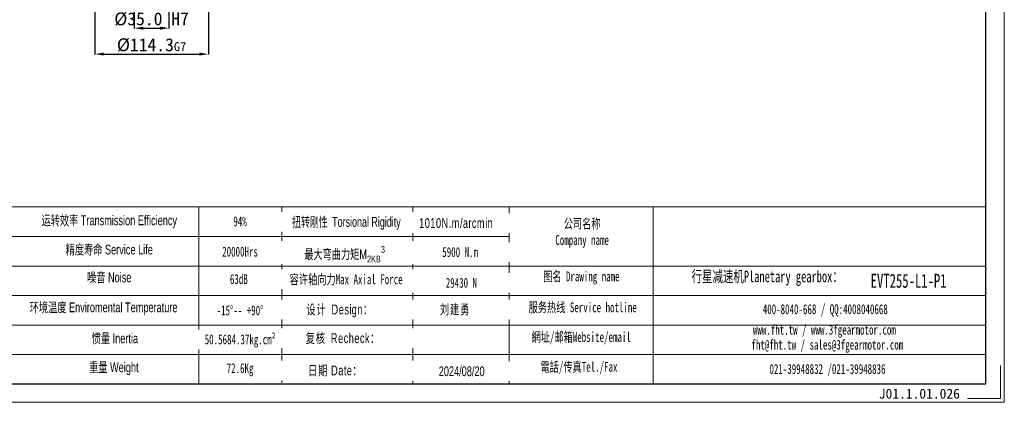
# Model space of a CAD drawing. Header units: millimetres. Extents: x 0 to 1558, y 0 to 1101.
# Tile 2 of 5: x 567 to 1558, y 0 to 385. Entities that reach past the tile are written whole.
import ezdxf

# ---------------------------------------------------------------- set-up
doc = ezdxf.new("R2010")
doc.units = ezdxf.units.MM
doc.layers.add('6文字层', color=3, linetype='Continuous')
doc.layers.add('7-标注线', color=3, linetype='Continuous')
doc.layers.add('SLD-0', color=7, linetype='Continuous', lineweight=18)
doc.layers.add('图框_外框线', color=7, linetype='Continuous', lineweight=18)
doc.styles.add('标准', font='arial.ttf', dxfattribs={"width": 0.667})
doc.styles.add('样式 1', font='txt')
doc.dimstyles.new('A3', dxfattribs={"dimscale": 1.3, "dimtxt": 6.5, "dimasz": 7, "dimexe": 0.25, "dimexo": 0, "dimgap": 1.75, "dimtad": 1, "dimdec": 1, "dimzin": 1, "dimdsep": 46, "dimtxsty": '样式 1', "dimcen": 0.5, "dimadec": 0, "dimazin": 0, "dimtfac": 1, "dimtdec": 1, "dimtmove": 0, "dimatfit": 0, "dimfxl": 1, "dimlwd": -1, "dimlwe": -1, "dimarcsym": 0})

# ---------------------------------------------------------------- blocks, each defined once
blk = doc.blocks.new('*D14')
at = {"layer": '7-标注线', "color": 0}
for p, q in [((682.03, 432.41), (682.03, 376.15)), ((717.03, 432.41), (717.03, 376.15)), ((691.13, 376.47), (707.93, 376.47))]:
    blk.add_line(p, q, dxfattribs=at)
for points in [[(691.13, 377.99), (691.13, 374.96), (682.03, 376.47)], [(707.93, 374.96), (707.93, 377.99), (717.03, 376.47)]]:
    blk.add_solid(points, dxfattribs=at)
at = {"layer": 'Defpoints', "color": 0}
for p in [(682.03, 432.41), (717.03, 432.41), (717.03, 376.47)]:
    blk.add_point(p, dxfattribs=at)
at = {"layer": '7-标注线', "color": 0, "insert": (699.53, 385.58), "char_height": 13, "attachment_point": 5, "style": '样式 1'}
blk.add_mtext('{\\A1;%%c35.0{}{{\\C3; H7}}}', dxfattribs=at)
blk = doc.blocks.new('*D15')
at = {"layer": '7-标注线', "color": 0}
for p, q in [((642.38, 406.91), (642.38, 350.07)), ((756.68, 406.91), (756.68, 350.07)), ((651.48, 350.39), (747.58, 350.39))]:
    blk.add_line(p, q, dxfattribs=at)
for points in [[(651.48, 351.91), (651.48, 348.88), (642.38, 350.39)], [(747.58, 348.88), (747.58, 351.91), (756.68, 350.39)]]:
    blk.add_solid(points, dxfattribs=at)
at = {"layer": 'Defpoints', "color": 0}
for p in [(642.38, 406.91), (756.68, 406.91), (756.68, 350.39)]:
    blk.add_point(p, dxfattribs=at)
at = {"layer": '7-标注线', "color": 0, "insert": (699.53, 359.5), "char_height": 13, "attachment_point": 5, "style": '样式 1'}
blk.add_mtext('%%C114.3{\\H0.7x;\\S^ G7;}', dxfattribs=at)

msp = doc.modelspace()

# ---------------------------------------------------------------- linework, layer by layer
at = {"layer": 'SLD-0'}
msp.add_line((746.94385, 196.54577), (746.94385, 18.54199), dxfattribs=at)
at = {"layer": '图框_外框线'}
for p, q in [((137.58384, 196.54577), (1538.9853, 196.54577)), ((962.55408, 196.54577), (962.55408, 18.54199)), ((1059.49925, 196.54577), (1059.49925, 18.54199)), ((1204.19739, 196.54577), (1204.19739, 18.54199)), ((271.88284, 166.84577), (1059.49925, 166.84577)), ((137.58384, 137.14577), (1538.9853, 137.14577)), ((271.88284, 107.44577), (1538.9853, 107.44577)), ((271.88284, 48.04577), (1538.9853, 48.04577))]:
    msp.add_line(p, q, dxfattribs=at)
at = {"layer": '图框_外框线', "color": 3}
msp.add_lwpolyline([(0, 0), (1557.52729, 0), (1557.52729, 1101.3943), (0, 1101.3943)], close=True, dxfattribs=at)
at = {"layer": '图框_外框线', "color": 3, "lineweight": 25}
msp.add_lwpolyline([(92.70996, 18.54199), (1538.9853, 18.54199), (1538.9853, 1082.8523), (92.70996, 1082.8523)], close=True, dxfattribs=at)
at = {"layer": '图框_外框线', "color": 3}
msp.add_lwpolyline([(1553.81889, 37.08398), (1553.81889, 3.7084), (1520.4433, 3.7084)], dxfattribs=at)

# ---------------------------------------------------------------- texts
at = {"layer": '6文字层', "insert": (1431.23414, 13.70102), "char_height": 10, "width": 43.304423, "attachment_point": 1, "style": '样式 1'}
msp.add_mtext('J01.1.01.026', dxfattribs=at)
at = {"layer": 'SLD-0', "color": 1, "attachment_point": 2, "style": '标准'}
for s, insert, char_height, width in [('运转效率 Transmission Efficiency', (656.9801, 188.07487), 9.9, 168.2361765), ('{\\fSimSun|b1|i0|c134|p2;94%}', (788.56369, 187.06389), 9.9, 126.607975), ('{\\fSimSun|b1|i0|c134|p2;公司名称\\PCompany name}', (1132.76605, 184.82078), 9.9, 126.607975), ('精度寿命 Service Life', (656.9801, 158.65247), 9.9, 168.2361765), ('{\\fSimSun|b1|i0|c134|p2;20000Hrs}', (788.56369, 156.551), 9.9, 126.607975), ('噪音 Noise', (656.9801, 130.64804), 9.9, 168.2361765), ('{\\fSimSun|b1|i0|c134|p2;63dB}', (787.34454, 128.91657), 9.9, 126.607975), ('{\\fSimSun|b1|i0|c134|p2;图名 Drawing name}', (1131.954, 131.671), 9.9, 126.607975), ('{\\fSimSun|b1|i0|c134|p2;  \\H1.1667x;行星减速机Planetary gearbox\\fSimSun|b0|i0|c134|p2;：}', (1314.4667, 132.43466), 9.9, 182.7949918), ('\\pxt3.535714;{\\fSimSun|b1|i0|c134|p2;\\C256;EVT255-L1-P1}', (1461.23901, 129.28047), 14, 126.607975), ('{\\fSimSun|b1|i0|c134|p2;服务热线 Service hotline}', (1133.35788, 100.54065), 9.9, 126.607975), ('{\\fSimSun|b1|i0|c134|p2;400-8040-668 / QQ:4008040668}', (1377.39663, 98.64899), 9.9, 220.9598935), ('{\\fSimSun|b1|i0|c134|p2;-15%%D-- +90%%D}', (788.56369, 97.43331), 9.9, 126.607975), ('{\\fSimSun|b1|i0|c134|p2;網址/邮箱Website/email}', (1131.81636, 70.7135), 9.9, 126.607975), ('{\\fSimSun|b1|i0|c134|p2;www.fht.tw / www.3fgearmotor.com }', (1376.4838, 78.02862), 9.9, 166.8929868), ('\\pxt12;{\\fSimSun|b1|i0|c134|p2;fht@fht.tw / sales@3fgearmotor.com }', (1379.50092, 62.95354), 9.9, 210.3584446), ('重量 Weight', (661.59166, 40.25396), 9.9, 168.2361765), ('{\\fSimSun|b1|i0|c134|p2;電話/传真Tel./Fax}', (1129.59832, 40.6538), 9.9, 126.607975), ('{\\fSimSun|b1|i0|c134|p2;72.6Kg}', (788.56369, 39.29451), 9.9, 126.607975), ('{\\fSimSun|b1|i0|c134|p2;021-39948832 /021-39948836 }', (1379.60444, 38.48924), 9.9, 126.607975)]:
    msp.add_mtext(s, dxfattribs=dict(at, insert=insert, char_height=char_height, width=width))

# ---------------------------------------------------------------- dimensions: what is measured, and where the dimension line sits
at = {"layer": '7-标注线'}
dim = msp.add_linear_dim(base=(717.03338, 376.47392), p1=(682.03338, 432.41165), p2=(717.03338, 432.41165), text='{\\A1;%%c<>{}{{\\C3; H7}}}', dimstyle='A3', override={"dimtxt": 10, "dimgap": 1.75, "dimtad": 1, "dimdec": 1, "dimlfac": 1, "dimpost": '<>', "dimse1": 0, "dimse2": 0, "dimsd1": 0, "dimsd2": 0, "dimtol": 0, "dimlim": 0, "dimtp": 0.025, "dimtm": 0, "dimtdec": 1, "dimtofl": 1, "dimtvp": 0.1}, dxfattribs=at)
dim.commit()
dim.dimension.update_dxf_attribs({"geometry": '*D14', "text_midpoint": (699.53338, 376.47392), "dimtype": 160})
dim = msp.add_linear_dim(base=(756.68338, 350.39385), p1=(642.38338, 406.91165), p2=(756.68338, 406.91165), text='%%C<>{\\H0.7x;\\S^ G7;}', dimstyle='A3', override={"dimtxt": 10}, dxfattribs=at)
dim.commit()
dim.dimension.update_dxf_attribs({"geometry": '*D15', "text_midpoint": (699.53338, 359.49824)})

# ---------------------------------------------------------------- next in the draw order: texts
at = {"layer": 'SLD-0', "color": 1, "char_height": 9.9, "width": 168.2361765, "attachment_point": 2, "style": '标准', "bg_fill": 2}
for s, insert in [('{\\T1.1;1010N.m/arcmin}', (1006.00124, 185.33686)), ('{\\fSimSun|b1|i0|c134|p2;50.5684.37kg.cm²}', (788.56369, 68.24481))]:
    msp.add_mtext(s, dxfattribs=dict(at, insert=insert))

# ---------------------------------------------------------------- next in the draw order: linework, layer by layer
at = {"layer": '图框_外框线'}
for p, q in [((830.75754, 196.54577), (830.75754, 19.52936)), ((271.88284, 77.74577), (1538.9853, 77.74577))]:
    msp.add_line(p, q, dxfattribs=at)

# ---------------------------------------------------------------- next in the draw order: texts
at = {"layer": 'SLD-0', "color": 1, "char_height": 9.9, "width": 168.2361765, "attachment_point": 2, "style": '标准'}
for s, insert in [('环境温度 Enviromental Temperature', (651.3044, 100.51667)), ('惯量 Inertia', (662.65583, 69.32185))]:
    msp.add_mtext(s, dxfattribs=dict(at, insert=insert))

# ---------------------------------------------------------------- next in the draw order: texts
at = {"layer": 'SLD-0', "color": 1, "char_height": 9.9, "width": 168.2361765, "attachment_point": 2, "style": '标准', "bg_fill": 2}
for s, insert in [('{\\f宋体|b0|i0|c134|p2;\\W0.65;扭转刚性 \\fArial|b0|i0|c0|p34;Torsional Rigidity}', (895.53442, 186.50824)), ('{\\f宋体|b0|i0|c134|p2;容许轴向力Max Axial Force}', (895.34468, 128.72054)), ('{\\fSimSun|b0|i0|c134|p2;\\T1.1;设计 \\fArial|b0|i0|c0|p34;Design\\fSimSun|b0|i0|c134|p2;：}', (888.82757, 98.38739)), ('{\\fSimSun|b0|i0|c134|p2;\\T1.1;复核 \\fArial|b0|i0|c0|p34;Recheck\\fSimSun|b0|i0|c134|p2;：}', (892.06531, 69.489)), ('{\\T1.1;日期 Date：}', (884.36635, 37.00254))]:
    msp.add_mtext(s, dxfattribs=dict(at, insert=insert))

# ---------------------------------------------------------------- next in the draw order: texts
for s, insert in [('\\A1;最大弯曲力矩M{\\H0.7x;\\S^ 2KB;}{\\H0.7x;\\S3^ ;}', (893.76087, 157.32719)), ('{\\fSimSun|b1|i0|c134|p2;29430 N}', (1011.26361, 125.18864)), ('{\\fSimSun|b0|i0|c134|p2;\\T1.1;刘建勇 }', (1005.01216, 98.45161)), ('2024/08/20', (1011.55268, 36.22499))]:
    msp.add_mtext(s, dxfattribs=dict(at, insert=insert))

# ---------------------------------------------------------------- next in the draw order: texts
at = {"layer": 'SLD-0', "color": 1, "insert": (1010.02329, 156.13802), "char_height": 9.9, "width": 168.2361765, "attachment_point": 2, "style": '标准', "bg_fill": 2}
msp.add_mtext('{\\fSimSun|b1|i0|c134|p2;5900 N.m}', dxfattribs=at)

doc.saveas('drawing.dxf')
